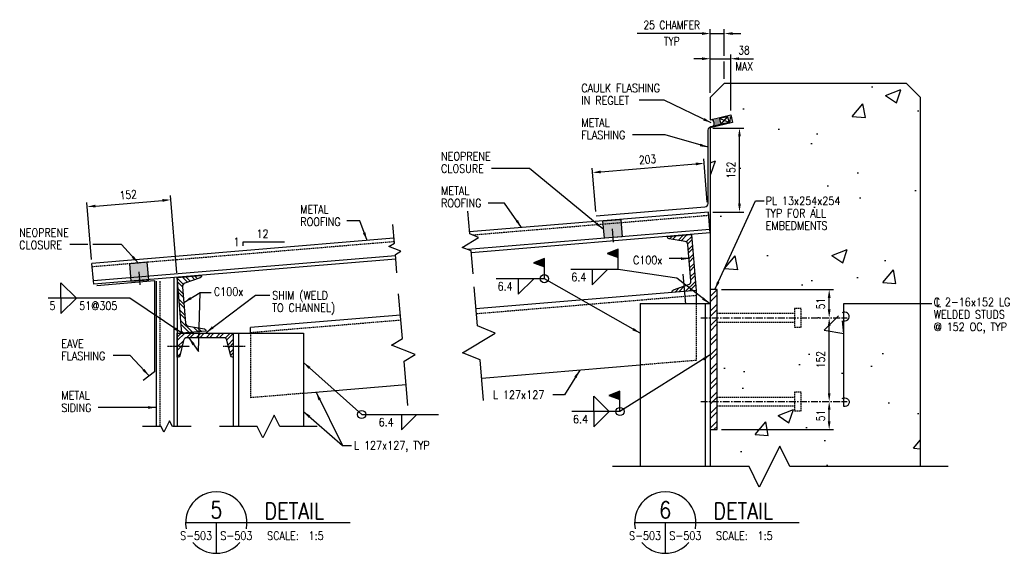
# Model space of a CAD drawing. Header units: millimetres. Extents: x 81 to 14083, y -2684 to 4964.
# Tile 1 of 5: x 851 to 2636, y -2684 to -1717. Entities that reach past the tile are written whole.
import ezdxf
from ezdxf.enums import TextEntityAlignment as Align

# ---------------------------------------------------------------- set-up
doc = ezdxf.new("R2010")
doc.units = ezdxf.units.MM
for name, pattern in [('CENTER', [2, 1.25, -0.25, 0.25, -0.25]), ('CENTER2', [1.125, 0.75, -0.125, 0.125, -0.125]), ('HIDDEN', [0.375, 0.25, -0.125]), ('HIDDEN2', [0.1875, 0.125, -0.0625])]:
    doc.linetypes.add(name, pattern=pattern)
for name, color, linetype in [('S-ANNO-CNTR', 1, 'CENTER2'), ('S-ANNO-DIMS', 2, 'Continuous'), ('S-ANNO-SYMB_5', 5, 'Continuous'), ('S-ANNO-TEXT', 3, 'Continuous'), ('S-ANNO-TEXT_14', 14, 'Continuous'), ('S-DETL-CONC', 4, 'Continuous'), ('S-DETL-MBND', 1, 'Continuous'), ('S-DETL-MBND-HIDE', 1, 'HIDDEN2'), ('S-DETL-MBND2', 2, 'Continuous'), ('S-DETL-PATT', 1, 'Continuous'), ('S-DETL-STLS', 3, 'Continuous'), ('S-DETL-STLS5', 5, 'Continuous')]:
    doc.layers.add(name, color=color, linetype=linetype)
doc.styles.add('ROMANS', font='ROMANS.shx', dxfattribs={"width": 0.8})
doc.styles.add('Text', font='romans.shx', dxfattribs={"width": 0.8, "height": 3})
doc.dimstyles.get("Standard").update_dxf_attribs({"dimtxt": 0.125, "dimasz": 0.125, "dimexe": 0.18, "dimexo": 0.0625, "dimgap": 0.125, "dimtad": 0, "dimtih": 1, "dimtoh": 1, "dimdec": 4, "dimzin": 0, "dimdsep": 46, "dimtxsty": 'Text', "dimcen": 0.125, "dimclrt": 2, "dimadec": 0, "dimazin": 0, "dimtfac": 1, "dimtdec": 4, "dimtofl": 0, "dimtmove": 0, "dimatfit": 3, "dimfxl": 0.18, "dimtolj": 1, "dimtzin": 0, "dimarcsym": 0})

msp = doc.modelspace()

# ---------------------------------------------------------------- hatches: boundary and pattern name
at = {"layer": 'S-DETL-PATT'}
h = msp.add_hatch(dxfattribs=at)
h.set_pattern_fill('AR-CONC', color=256, scale=40, style=0)
h.set_pattern_definition([(50, (-39807.28, -15076.46), (286.9041, -25.1009), [30, -330]), (355, (-39807.28, -15076.46), (-55.5005, 300.8769), [24, -264]), (100.4514, (-39783.37, -15078.55), (231.4038, 275.7758), [25.496, -280.4568]), (46.1842, (-39807.28, -14996.46), (426.8964, -66.2076), [45, -495]), (96.6356, (-39771.7, -15001.98), (373.865, 389.647), [38.244, -420.685]), (351.1842, (-39807.28, -14996.46), (373.8648, 389.6474), [36, -396]), (21, (-39767.28, -15016.46), (238.7628, -161.0476), [30, -330]), (326, (-39767.28, -15016.46), (97.3261, 290.06), [24, -264]), (71.4514, (-39747.38, -15029.88), (336.089, 129.0122), [25.496, -280.4568]), (37.5, (-39807.28, -15076.46), (4.86394, 133.15754), [0, -260.8, 0, -268, 0, -265]), (7.5, (-39807.28, -15076.46), (105.2278, 157.7647), [0, -152.8, 0, -254.8, 0, -101]), (327.5, (-39896.48, -15076.46), (213.52897, -9.02195), [0, -100, 0, -312, 0, -414]), (317.5, (-39936.48, -15076.46), (233.2745, 40.042), [0, -130, 0, -207.2, 0, -294])])
h.paths.add_polyline_path([(2484, -1857.6), (2458.6, -1832.2), (2128.4, -1832.2), (2103, -1857.6), (2103, -1898.2), (2140.2, -1889.1), (2143.6, -1903), (2103, -1912.9), (2103, -2206.2), (2115.7, -2206.2), (2115.7, -2249.2), (2255.7, -2249.2), (2255.7, -2240.2), (2267.7, -2240.2), (2267.7, -2257.2), (2335.4, -2257.2, -0.573923), (2344.9, -2247.2), (2344.9, -2418.1, -0.527221), (2335.1, -2409.2), (2267.7, -2409.2), (2267.7, -2426.2), (2255.7, -2426.2), (2255.7, -2417.2), (2115.7, -2417.2), (2115.7, -2460.2), (2103, -2460.2), (2103, -2527.2), (2173.4, -2527.2), (2191.9, -2564.3), (2228.9, -2490.2), (2247.4, -2527.2), (2484, -2527.2)])
h.paths.add_polyline_path([(2255.7, -2392.2), (2267.7, -2392.2), (2267.7, -2409.2), (2335.1, -2409.2, -0.44337), (2344.9, -2402.5), (2344.9, -2262.8, -0.401141), (2335.4, -2257.2), (2267.7, -2257.2), (2267.7, -2274.2), (2255.7, -2274.2), (2255.7, -2265.2), (2115.7, -2265.2), (2115.7, -2401.2), (2255.7, -2401.2)], flags=17)
h.paths.add_polyline_path([(2202.1, -2101.5), (2329.9, -2101.5), (2329.9, -2079), (2202.1, -2079)], flags=24)
h.paths.add_polyline_path([(2200.3, -2079), (2334.1, -2079), (2334.1, -2056.5), (2200.3, -2056.5)], flags=24)
h.paths.add_polyline_path([(2202.1, -2056.5), (2359.6, -2056.5), (2359.6, -2034), (2202.1, -2034)], flags=24)
h.paths.add_polyline_path([(2206.2, -2151.4), (2221, -2151.4), (2221, -2128.9), (2206.2, -2128.9)], flags=24)
h.paths.add_polyline_path([(2201.5, -2192.5), (2309.8, -2192.5), (2309.8, -2170), (2201.5, -2170)], flags=24)
h.paths.add_polyline_path([(2200.9, -2170), (2351.7, -2170), (2351.7, -2147.5), (2200.9, -2147.5)], flags=24)
h.paths.add_polyline_path([(2201.5, -2147.5), (2365.7, -2147.5), (2365.7, -2125), (2201.5, -2125)], flags=24)
h.paths.add_polyline_path([(2291.9, -2243.9), (2291.9, -2219.4), (2314.4, -2219.4), (2314.4, -2243.9)], flags=24)
h.paths.add_polyline_path([(2291.9, -2446.9), (2291.9, -2422.4), (2314.4, -2422.4), (2314.4, -2446.9)], flags=24)
h.paths.add_polyline_path([(2129.3, -2008.8), (2129.3, -1970.3), (2151.8, -1970.3), (2151.8, -2008.8)], flags=24)
h.paths.add_polyline_path([(2291.9, -2352.4), (2291.9, -2314), (2314.4, -2314), (2314.4, -2352.4)], flags=24)
h = msp.add_hatch(dxfattribs=at)
h.set_pattern_fill('DOTS', color=256, scale=15, style=0)
h.set_pattern_definition([(0, (-39807.27505, -15076.4582), (0.46875, 0.9375), [0, -0.9375])])
h.paths.add_polyline_path([(2121.9, -1906.4), (2119, -1894.3), (2105.8, -1897.5, -0.38113), (2109.5, -1909.4)])
h = msp.add_hatch(dxfattribs=at)
h.set_pattern_fill('STEEL', color=256, scale=100, style=0)
h.set_pattern_definition([(45, (-25490.877, -20236.466), (-8.838835, 8.838835), []), (45, (-25490.877, -20230.216), (-8.838835, 8.838835), [])])
edge = h.paths.add_edge_path()
edge.add_line((2068.1, -2190.6), (2062.6, -2124.6))
edge.add_arc((2056.3, -2125.1), 6.35, 4.7487, 80.9535)
edge.add_line((2057.3, -2118.9), (2028.5, -2114.3))
edge.add_arc((2029, -2111.1), 3.17, 184.7487, 260.9535, ccw=False)
edge.add_line((2025.8, -2111.4), (2025.7, -2109.9))
edge.add_line((2025.7, -2109.9), (2069.2, -2106.3))
edge.add_line((2069.2, -2106.3), (2077.7, -2207.6))
edge.add_line((2077.7, -2207.6), (2034.1, -2211.2))
edge.add_line((2034.1, -2211.2), (2034, -2209.7))
edge.add_arc((2037.1, -2209.4), 3.17, 108.544, 184.7487, ccw=False)
edge.add_line((2036.1, -2206.4), (2063.8, -2197.2))
edge.add_arc((2061.7, -2191.1), 6.35, 288.544, 364.7487)
for points in [[(1936, -2133.1), (1916, -2140.6), (1936, -2148.1)], [(1802.4, -2149.9), (1782.4, -2157.4), (1802.4, -2164.9)], [(1939.3, -2390.7), (1919.3, -2398.2), (1939.3, -2405.7)]]:
    msp.add_hatch(color=256, dxfattribs=at).paths.add_polyline_path(points)
h = msp.add_hatch(dxfattribs=at)
h.set_pattern_fill('STEEL', color=256, scale=100, angle=270, style=0)
h.set_pattern_definition([(315, (-25440.974, -20232.307), (8.838835, 8.838835), []), (315, (-25434.724, -20232.307), (8.838835, 8.838835), [])])
edge = h.paths.add_edge_path()
edge.add_line((1188.9, -2281.6), (1145.3, -2285.3))
edge.add_line((1145.3, -2285.3), (1136.9, -2184))
edge.add_line((1136.9, -2184), (1180.5, -2180.4))
edge.add_line((1180.5, -2180.4), (1180.6, -2181.9))
edge.add_arc((1177.4, -2182.1), 3.17, -71.456, 4.7487, ccw=False)
edge.add_line((1178.4, -2185.1), (1150.8, -2194.4))
edge.add_arc((1152.8, -2200.4), 6.35, 108.544, 184.7487)
edge.add_line((1146.5, -2201), (1152, -2267))
edge.add_arc((1158.3, -2266.4), 6.35, 184.7487, 260.9535)
edge.add_line((1157.3, -2272.7), (1186.1, -2277.3))
edge.add_arc((1185.6, -2280.4), 3.18, 4.7487, 80.9535, ccw=False)
edge.add_line((1188.8, -2280.2), (1188.9, -2281.6))
h = msp.add_hatch(dxfattribs=at)
h.set_pattern_fill('STEEL', color=256, scale=150, style=0)
h.set_pattern_definition([(45, (-39807.275, -15076.458), (-13.258252, 13.258252), []), (45, (-39807.275, -15067.083), (-13.258252, 13.258252), [])])
h.paths.add_polyline_path([(2103, -2460.2), (2115.7, -2460.2), (2115.7, -2206.2), (2103, -2206.2)])
h = msp.add_hatch(dxfattribs=at)
h.set_pattern_fill('STEEL', color=256, scale=100, style=0)
h.set_pattern_definition([(45, (-25440.987, -20232.308), (-8.838835, 8.838835), []), (45, (-25440.987, -20226.058), (-8.838835, 8.838835), [])])
edge = h.paths.add_edge_path()
edge.add_arc((1154.6, -2299.8), 6.35, 90, 166.2047)
edge.add_line((1148.4, -2298.3), (1141.5, -2326.6))
edge.add_arc((1138.4, -2325.8), 3.18, 270, 346.2047, ccw=False)
edge.add_line((1138.4, -2329), (1136.9, -2329))
edge.add_line((1136.9, -2329), (1136.9, -2285.3))
edge.add_line((1136.9, -2285.3), (1238.5, -2285.3))
edge.add_line((1238.5, -2285.3), (1238.5, -2329))
edge.add_line((1238.5, -2329), (1237, -2329))
edge.add_arc((1237, -2325.8), 3.18, 193.7953, 270, ccw=False)
edge.add_line((1233.9, -2326.6), (1227, -2298.3))
edge.add_arc((1220.8, -2299.8), 6.35, 13.7953, 90)
edge.add_line((1220.8, -2293.4), (1154.6, -2293.4))

# ---------------------------------------------------------------- linework, layer by layer
at = {"layer": 'S-ANNO-CNTR', "linetype": 'CENTER', "ltscale": 10}
for p, q in [((2085.7, -2257.2), (2351.3, -2257.2)), ((2085.7, -2409.2), (2351.3, -2409.2))]:
    msp.add_line(p, q, dxfattribs=at)
at = {"layer": 'S-ANNO-DIMS', "color": 2}
for p, q in [((2088, -1741.9), (1970.8, -1741.9)), ((2103, -1849.6), (2103, -1733.9)), ((2103, -1741.9), (2128.4, -1741.9)), ((2128.4, -1782.4), (2128.4, -1733.9)), ((2143.4, -1741.9), (2158.4, -1741.9)), ((2103, -1849.6), (2103, -1779.6)), ((2140.2, -1881.2), (2140.2, -1779.6)), ((2088, -1787.5), (2073, -1787.5)), ((2103, -1787.5), (2140.2, -1787.5)), ((2128.4, -1824.2), (2128.4, -1792.6)), ((2155.2, -1787.5), (2181.5, -1787.5)), ((2107.8, -1913.5), (2164, -1913.5)), ((2156, -2050.5), (2156, -1928.5)), ((1904.4, -1992.8), (2076.8, -1978.4)), ((2097.7, -2047.9), (2091.1, -1969.3)), ((1895.4, -2064.7), (1888.8, -1986.1)), ((981.7, -2151.7), (973, -2048)), ((988.6, -2054.7), (1110.2, -2044.5)), ((1136.2, -2176.1), (1124.5, -2035.4)), ((2107.8, -2065.5), (2164, -2065.5)), ((2123.7, -2206.2), (2326.5, -2206.2)), ((2318.6, -2242.2), (2318.6, -2221.2)), ((2318.6, -2394.2), (2318.6, -2272.2)), ((2318.6, -2445.2), (2318.6, -2424.2)), ((2123.7, -2460.2), (2326.5, -2460.2))]:
    msp.add_line(p, q, dxfattribs=at)
at = {"layer": 'S-ANNO-DIMS'}
for p, q in [((1936, -2169.7), (1936, -2133.1)), ((1802.4, -2186.5), (1802.4, -2149.9)), ((1939.3, -2427.3), (1939.3, -2390.7))]:
    msp.add_line(p, q, dxfattribs=at)
for points in [[(1331.5, -2120.2), (1255.5, -2120.2), (1255.5, -2126.6)], [(975.1, -2124.7), (942, -2124.7)], [(1936, -2133.1), (1916, -2140.6), (1936, -2148.1), (1936, -2133.1)], [(1802.4, -2149.9), (1782.4, -2157.4), (1802.4, -2164.9), (1802.4, -2149.9)], [(1888.7, -2169.7), (1888.7, -2197.7), (1916.7, -2169.7)], [(926, -2221.7), (926, -2193.8), (954, -2221.7)], [(1755.1, -2186.5), (1755.1, -2214.5), (1783.1, -2186.5)], [(926, -2221.7), (926, -2249.7), (954, -2221.7)], [(1939.3, -2390.7), (1919.3, -2398.2), (1939.3, -2405.7), (1939.3, -2390.7)], [(1892, -2427.3), (1892, -2399.3), (1920, -2427.3)], [(1543.1, -2432.8), (1543.1, -2460.8), (1571.1, -2432.8)], [(1892, -2427.3), (1892, -2455.3), (1920, -2427.3)]]:
    msp.add_lwpolyline(points, dxfattribs=at)
msp.add_lwpolyline([(2342.1, -2403.8, -1.5522), (2344.9, -2418.1), (2344.9, -2231.7), (2504.8, -2231.7)], format="xyb", dxfattribs=at)
for centre in [(1802.4, -2186.5), (1471.2, -2432.8), (1939.3, -2427.3)]:
    msp.add_circle(centre, 7.41, dxfattribs=at)
msp.add_arc((2346.8, -2255), 8, 256.5795, 125.4134, dxfattribs=at)
at = {"layer": 'S-ANNO-DIMS', "color": 2}
for points in [[(2088, -1739.4), (2088, -1744.4), (2103, -1741.9)], [(2143.4, -1739.4), (2143.4, -1744.4), (2128.4, -1741.9)], [(2088, -1785), (2088, -1790), (2103, -1787.5)], [(2155.2, -1785), (2155.2, -1790), (2140.2, -1787.5)], [(2153.5, -1928.5), (2158.5, -1928.5), (2156, -1913.5)], [(2076.6, -1975.9), (2077, -1980.9), (2091.8, -1977.2)], [(1904.2, -1990.3), (1904.6, -1995.3), (1889.5, -1994)], [(988.4, -2052.2), (988.8, -2057.1), (973.7, -2055.9)], [(1110, -2042), (1110.4, -2047), (1125.2, -2043.3)], [(2153.5, -2050.5), (2158.5, -2050.5), (2156, -2065.5)], [(2316.1, -2221.2), (2321.1, -2221.2), (2318.6, -2206.2)], [(2316.1, -2242.2), (2321.1, -2242.2), (2318.6, -2257.2)], [(2316.1, -2272.2), (2321.1, -2272.2), (2318.6, -2257.2)], [(2316.1, -2394.2), (2321.1, -2394.2), (2318.6, -2409.2)], [(2316.1, -2424.2), (2321.1, -2424.2), (2318.6, -2409.2)], [(2316.1, -2445.2), (2321.1, -2445.2), (2318.6, -2460.2)]]:
    msp.add_solid(points, dxfattribs=at)
at = {"layer": 'S-ANNO-SYMB_5'}
for p, q in [((1152, -2628.8), (1294.9, -2628.8)), ((1207.7, -2628.8), (1207.7, -2684.5)), ((1294.9, -2628.8), (1450.3, -2628.8)), ((1965.8, -2628.8), (2108.7, -2628.8)), ((2021.5, -2628.8), (2021.5, -2684.5)), ((2108.7, -2628.8), (2264.1, -2628.8))]:
    msp.add_line(p, q, dxfattribs=at)
for centre, start, end in [((1207.7, -2628.8), 348.1652, 191.8348), ((2021.5, -2628.8), 348.1652, 191.8348), ((1207.7, -2628.8), 220.0956, 319.9044), ((2021.5, -2628.8), 220.0956, 319.9044)]:
    msp.add_arc(centre, 55.7, start, end, dxfattribs=at)
at = {"layer": 'S-DETL-CONC'}
for points in [[(2484, -2527.2), (2484, -1857.6), (2458.6, -1832.2), (2128.4, -1832.2), (2103, -1857.6), (2103, -1898.2), (2140.2, -1889.1), (2143.6, -1903), (2103, -1912.9), (2103, -2527.2)], [(2534, -2527.2), (2247.4, -2527.2), (2228.9, -2490.2), (2191.9, -2564.3), (2173.4, -2527.2), (1926, -2527.2)]]:
    msp.add_lwpolyline(points, dxfattribs=at)
at = {"layer": 'S-DETL-MBND'}
for p, q in [((2119.3, -1895.6), (2136.8, -1902.8)), ((2134.2, -1892), (2121.9, -1906.4))]:
    msp.add_line(p, q, dxfattribs=at)
msp.add_arc((2101, -1905.5), 9.36, 335.2527, 58.706, dxfattribs=at)
at = {"layer": 'S-DETL-MBND-HIDE', "color": 1, "linetype": 'HIDDEN', "ltscale": 10}
for p, q in [((2100.4, -2071.9), (1672.7, -2107.5)), ((1530.3, -2119.4), (982.8, -2165)), ((1105.1, -2191.2), (1105.1, -2454.4)), ((2077.7, -2217.1), (1679.1, -2250.3)), ((2077.7, -2231.6), (2077.7, -2334.6)), ((1542.1, -2261.8), (1269.5, -2284.5)), ((2115.7, -2249.2), (2255.7, -2249.2)), ((2115.7, -2265.2), (2255.7, -2265.2)), ((1269.5, -2285.3), (1269.5, -2402.3)), ((2077.7, -2334.6), (1976, -2343.1)), ((1365.5, -2394.4), (1269.5, -2402.3)), ((2115.7, -2401.2), (2255.7, -2401.2)), ((2115.7, -2417.2), (2255.7, -2417.2))]:
    msp.add_line(p, q, dxfattribs=at)
for points in [[(2267.7, -2240.2), (2255.7, -2240.2), (2255.7, -2274.2), (2267.7, -2274.2)], [(2267.7, -2392.2), (2255.7, -2392.2), (2255.7, -2426.2), (2267.7, -2426.2)]]:
    msp.add_lwpolyline(points, close=True, dxfattribs=at)
at = {"layer": 'S-DETL-MBND2', "color": 2}
for p, q in [((2119, -1894.3), (2121.9, -1906.4)), ((2119.3, -1895.6), (2134.2, -1892)), ((2134.2, -1892), (2136.8, -1902.8))]:
    msp.add_line(p, q, dxfattribs=at)
at = {"layer": 'S-DETL-MBND2'}
for p, q in [((2099.8, -2065.5), (1666.7, -2101.6)), ((2102.5, -2097.2), (2099.8, -2065.5)), ((1529.7, -2113), (982.3, -2158.7)), ((984.9, -2190.3), (982.3, -2158.7)), ((1098.8, -2191.2), (1098.8, -2454.4)), ((2077.7, -2207.6), (1678.3, -2240.8)), ((2077.7, -2207.6), (2077.7, -2231.6)), ((1976, -2231.6), (2093.5, -2231.6)), ((1976, -2231.6), (1976, -2527.2)), ((1541.3, -2252.3), (1269.5, -2274.9)), ((1269.5, -2285.3), (1269.5, -2274.9)), ((1248, -2285.3), (1365.5, -2285.3)), ((1365.5, -2285.3), (1365.5, -2454.4)), ((1976, -2343.5), (1688.9, -2367.4)), ((1551.9, -2378.8), (1365.5, -2394.4))]:
    msp.add_line(p, q, dxfattribs=at)
for points in [[(1692.2, -2407.3), (1686, -2333.7), (1654, -2320.9), (1712.9, -2285), (1680.9, -2272.2), (1675, -2201)], [(1555, -2416.3), (1548.3, -2336), (1568, -2324.1), (1525.3, -2307), (1544.9, -2295), (1538.1, -2214)]]:
    msp.add_lwpolyline(points, dxfattribs=at)
at = {"layer": 'S-DETL-PATT'}
for points in [[(1908.5, -2081.5), (1940.7, -2078.8), (1911.1, -2113.1), (1943.3, -2110.4)], [(1050.3, -2159.4), (1082.6, -2156.7), (1053, -2191), (1085.2, -2188.3)]]:
    msp.add_solid(points, dxfattribs=at)
at = {"layer": 'S-DETL-STLS'}
for p, q in [((2102.5, -2097.2), (1663.9, -2133.7)), ((2103, -2103.5), (1669.9, -2139.6)), ((2103, -2103.5), (2102.5, -2097.2)), ((1532.4, -2144.7), (984.9, -2190.3)), ((1532.9, -2151), (985.4, -2196.6)), ((985.4, -2196.6), (984.9, -2190.3)), ((1130.5, -2184.5), (1130.5, -2454.4)), ((1136.9, -2184), (1136.9, -2454.4)), ((2093.5, -2231.6), (2103, -2231.6)), ((2093.5, -2231.6), (2093.5, -2527.2)), ((1238.5, -2285.3), (1238.5, -2454.4)), ((1238.5, -2285.3), (1248, -2285.3)), ((1248, -2285.3), (1248, -2454.4))]:
    msp.add_line(p, q, dxfattribs=at)
msp.add_lwpolyline([(1896, -2072.7), (2093.4, -2056.2, 0.390066), (2099.2, -2049.9), (2099.2, -1916.9, -0.346037), (2104.1, -1910.7), (2139, -1902.2), (2139.9, -1892.4)], format="xyb", dxfattribs=at)
for points in [[(1673, -2177.5), (1669.6, -2136), (1653.6, -2129.6), (1683, -2111.6), (1667, -2105.2), (1663.5, -2063.8)], [(1535, -2175.9), (1532.2, -2142.3), (1542, -2136.3), (1520.6, -2127.8), (1530.5, -2121.8), (1527.7, -2088.1)], [(990.9, -2198.8), (1095.7, -2190), (1095.7, -2355.1), (1075.2, -2371)], [(1161.9, -2454.4), (1128.1, -2454.4), (1123, -2444.1), (1112.7, -2464.7), (1107.6, -2454.4), (1073.8, -2454.4)], [(1390.5, -2454.4), (1323, -2454.4), (1312.7, -2433.8), (1292.1, -2475), (1281.8, -2454.4), (1213.5, -2454.4)]]:
    msp.add_lwpolyline(points, dxfattribs=at)
for points in [[(1908.5, -2081.5), (1940.7, -2078.8), (1943.3, -2110.4), (1911.1, -2113.1)], [(1050.3, -2159.4), (1053, -2191), (1085.2, -2188.3), (1082.6, -2156.7)], [(2103, -2460.2), (2115.7, -2460.2), (2115.7, -2206.2), (2103, -2206.2)]]:
    msp.add_lwpolyline(points, close=True, dxfattribs=at)
for points in [[(2068.1, -2190.6), (2062.6, -2124.6, 0.345327), (2057.3, -2118.9), (2028.5, -2114.3, -0.345327), (2025.8, -2111.4), (2025.7, -2109.9), (2069.2, -2106.3), (2077.7, -2207.6), (2034.1, -2211.2), (2034, -2209.7, -0.345327), (2036.1, -2206.4), (2063.8, -2197.2, 0.345327)], [(1188.9, -2281.6), (1145.3, -2285.3), (1136.9, -2184), (1180.5, -2180.4), (1180.6, -2181.9, -0.345327), (1178.4, -2185.1), (1150.8, -2194.4, 0.345327), (1146.5, -2201), (1152, -2267, 0.345327), (1157.3, -2272.7), (1186.1, -2277.3, -0.345327), (1188.7, -2280.2)], [(1154.6, -2293.4, 0.345327), (1148.4, -2298.3), (1141.5, -2326.6, -0.345327), (1138.4, -2329), (1136.9, -2329), (1136.9, -2285.3), (1238.5, -2285.3), (1238.5, -2329), (1237, -2329, -0.345327), (1233.9, -2326.6), (1227, -2298.3, 0.345327), (1220.8, -2293.4)]]:
    msp.add_lwpolyline(points, format="xyb", close=True, dxfattribs=at)
at = {"layer": 'S-DETL-STLS5'}
for p, q in [((1925.2, -2096.3), (1927.2, -2119.9)), ((1067.1, -2174.2), (1069, -2197.8)), ((2053.5, -2178), (2058.4, -2232.4))]:
    msp.add_line(p, q, dxfattribs=at)
at = {"layer": 'S-DETL-STLS5', "color": 1, "linetype": 'CENTER2', "ltscale": 3}
for p, q in [((1119.4, -2309.1), (1159.4, -2309.1)), ((1220.4, -2309.1), (1260.3, -2309.1))]:
    msp.add_line(p, q, dxfattribs=at)

# ---------------------------------------------------------------- texts
at = {"layer": 'S-ANNO-DIMS', "color": 3, "char_height": 15, "attachment_point": 5, "style": 'ROMANS'}
for s, insert in [('25 CHAMFER', (2033.2, -1726.4)), ('TYP', (2033.2, -1755.8)), ('38', (2164.3, -1772.1)), ('MAX', (2164.3, -1801.4))]:
    msp.add_mtext(s, dxfattribs=dict(at, insert=insert))
for s, insert, rotation in [('\\A1;203', (1989.3, -1970.2), 4.7636), ('\\A1;152', (2140.6, -1989.5), 90), ('\\A1;152', (1048.1, -2034.2), 4.7636), ('\\A1;51', (2303.1, -2231.7), 90), ('\\A1;152', (2303.1, -2333.2), 90), ('\\A1;51', (2303.1, -2434.7), 90)]:
    msp.add_mtext(s, dxfattribs=dict(at, insert=insert, rotation=rotation))
at = {"layer": 'S-ANNO-TEXT', "style": 'ROMANS', "width": 0.85}
for s, height, p in [('CAULK FLASHING', 15, (1869.4, -1848.2)), ('IN REGLET', 15, (1869.4, -1870.7)), ('METAL', 15, (1869.4, -1910.9)), ('FLASHING', 15, (1869.4, -1933.4)), ('NEOPRENE', 15, (1615.1, -1971.8)), ('CLOSURE', 15, (1615.1, -1994.3)), ('METAL', 15, (1615.1, -2034.4)), ('ROOFING', 15, (1615.1, -2056.9)), ('PL 13x254x254', 15, (2203.5, -2052.7)), ('TYP FOR ALL', 15, (2203.5, -2075.2)), ('EMBEDMENTS', 15, (2203.5, -2097.7)), ('C100x', 15, (1963, -2160.2)), ('6.4', 15, (1851, -2191.1)), ('6.4', 15, (1717.4, -2207.9)), ('5', 15, (905.3, -2243.1)), ('51@305', 15, (959.1, -2243.1)), ('C 2-16x152 LG', 15, (2508.1, -2236.3)), ('L', 15, (2512.2, -2237.6)), ('WELDED STUDS', 15, (2508.1, -2258.8)), ('@ 152 OC, TYP', 15, (2508.1, -2281.3)), ('L 127x127', 15, (1709.3, -2404.4)), ('6.4', 15, (1502, -2454.2)), ('6.4', 15, (1854.3, -2448.7)), ('S-503', 15.04, (1215.1, -2660.1)), ('SCALE:  1:5', 15.039, (1299.8, -2660.1)), ('S-503', 15.04, (2028.9, -2660.1)), ('SCALE:  1:5', 15.039, (2113.6, -2660.1))]:
    msp.add_text(s, height=height, dxfattribs=at).set_placement(p)
at = {"layer": 'S-ANNO-TEXT', "color": 3, "style": 'ROMANS', "width": 0.85}
for s, p in [('METAL', (1359.9, -2068.2)), ('ROOFING', (1359.9, -2090.7)), ('NEOPRENE', (850.3, -2110.3)), ('CLOSURE', (850.3, -2132.8)), ('C100x', (1203.2, -2217.4)), ('SHIM (WELD', (1309, -2224.2)), ('TO CHANNEL)', (1309, -2246.7)), ('EAVE', (926.8, -2311.7)), ('FLASHING', (926.8, -2334.2)), ('METAL', (926.8, -2405.6)), ('SIDING', (926.8, -2428.1)), ('L 127x127, TYP', (1457.4, -2496.1))]:
    msp.add_text(s, height=15, dxfattribs=at).set_placement(p)
for s, p in [('12', (1291.4, -2112.6)), ('1', (1244.2, -2127.2))]:
    msp.add_text(s, height=15, dxfattribs=at).set_placement(p, align=Align.CENTER)
at = {"layer": 'S-ANNO-TEXT', "style": 'ROMANS', "width": 0.85}
for p in [(1200.2, -2660.1), (2014, -2660.1)]:
    msp.add_text('S-503', height=15.04, dxfattribs=at).set_placement(p, align=Align.RIGHT)
at = {"layer": 'S-ANNO-TEXT_14', "style": 'ROMANS', "width": 0.85}
for s, p in [('5', (1207.7, -2620.8)), ('6', (2021.5, -2620.8))]:
    msp.add_text(s, height=30.1, dxfattribs=at).set_placement(p, align=Align.CENTER)
for p in [(1294.9, -2622.8), (2108.7, -2622.8)]:
    msp.add_text('DETAIL', height=30.08, dxfattribs=at).set_placement(p)

# ---------------------------------------------------------------- leaders
at = {"layer": 'S-ANNO-DIMS'}
for points, override in [([(2104.9, -1903.8), (2019.6, -1862.9), (1974.3, -1862.9)], {"dimscale": 5, "dimtxt": 3, "dimasz": 3, "dimgap": 1.59, "dimzin": 3, "dimclrt": 3}), ([(2099.2, -1948.1), (2021.4, -1925.7), (1962.3, -1925.7)], {"dimscale": 5, "dimtxt": 3, "dimasz": 3, "dimgap": 1.59, "dimzin": 3, "dimclrt": 3}), ([(1908.3, -2096), (1775.2, -1986.8), (1706.3, -1986.8)], {"dimscale": 5, "dimtxt": 3, "dimasz": 3, "dimgap": 1.59, "dimzin": 3, "dimclrt": 3}), ([(1761, -2093.8), (1730.1, -2049.3), (1700.7, -2049.3)], {"dimscale": 5, "dimtxt": 3, "dimasz": 3, "dimgap": 1.59, "dimzin": 3, "dimclrt": 3}), ([(1480.9, -2117.1), (1467.7, -2081.8), (1444.5, -2081.8)], {"dimscale": 5, "dimtxt": 3, "dimasz": 3, "dimgap": 1.59, "dimzin": 3, "dimclrt": 3}), ([(1066.4, -2158), (1035.8, -2124.7), (984.1, -2124.7)], {"dimscale": 5, "dimtxt": 3, "dimasz": 3, "dimgap": 1.59, "dimzin": 3, "dimclrt": 3}), ([(2064.7, -2150.1), (2028.3, -2150.1)], {"dimscale": 5, "dimtxt": 3, "dimasz": 3, "dimgap": 1.59, "dimtad": 0, "dimtoh": 1, "dimzin": 3, "dimclrt": 3}), ([(2101.5, -2231.6), (2042.7, -2185.3), (1936, -2169.7), (1850.4, -2169.7)], {"dimscale": 5, "dimtxt": 3, "dimasz": 3, "dimgap": 1.59, "dimzin": 3, "dimclrt": 3}), ([(1976, -2285.3), (1802.4, -2186.5), (1715.1, -2186.5)], {"dimscale": 5, "dimtxt": 3, "dimasz": 3, "dimgap": 1.59, "dimzin": 3, "dimclrt": 3}), ([(1148.9, -2229.6), (1178.5, -2211.2), (1198.4, -2211.2)], {"dimscale": 5, "dimtxt": 3, "dimasz": 3, "dimgap": 1.59, "dimzin": 3, "dimclrt": 3}), ([(1157.9, -2293.4), (1175.4, -2318.6), (1178.5, -2211.2)], {"dimscale": 5, "dimtxt": 3, "dimasz": 3, "dimgap": 1.59, "dimzin": 3, "dimclrt": 3}), ([(1145.3, -2285.3), (1051, -2221.7), (903, -2221.7)], {"dimscale": 5, "dimtxt": 3, "dimasz": 3, "dimgap": 1.59, "dimzin": 3, "dimclrt": 3}), ([(1189.4, -2283.8), (1278.5, -2216.5), (1304.9, -2216.5)], {"dimscale": 5, "dimtxt": 3, "dimasz": 3, "dimgap": 1.59, "dimzin": 3, "dimclrt": 3}), ([(1086, -2362.6), (1051.5, -2325.8), (1021, -2325.8)], {"dimscale": 5, "dimtxt": 3, "dimasz": 3, "dimgap": 1.59, "dimzin": 3, "dimclrt": 3}), ([(2103, -2324.7), (1939.3, -2427.3), (1852, -2427.3)], {"dimscale": 5, "dimtxt": 3, "dimasz": 3, "dimgap": 1.59, "dimzin": 3, "dimclrt": 3}), ([(1365.5, -2338.3), (1471.2, -2432.8), (1610.4, -2432.8)], {"dimscale": 5, "dimtxt": 3, "dimasz": 3, "dimgap": 1.59, "dimzin": 3, "dimclrt": 3}), ([(1866.4, -2352.6), (1839, -2396.8), (1817.8, -2396.8)], {"dimscale": 5, "dimtxt": 3, "dimasz": 3, "dimgap": 1.59, "dimzin": 3, "dimclrt": 3}), ([(1388.4, -2392.4), (1436.6, -2489), (1452.7, -2489)], {"dimscale": 5, "dimtxt": 3, "dimasz": 3, "dimgap": 1.59, "dimzin": 3, "dimclrt": 3}), ([(1388.4, -2392.4), (1436.6, -2489), (1452.7, -2489)], {"dimscale": 5, "dimtxt": 3, "dimasz": 3, "dimgap": 1.59, "dimzin": 3, "dimclrt": 3}), ([(1098.8, -2420), (993.4, -2420)], {"dimscale": 5, "dimtxt": 3, "dimasz": 3, "dimgap": 1.59, "dimtad": 0, "dimtoh": 1, "dimzin": 3, "dimclrt": 3}), ([(1365.5, -2427.1), (1436.6, -2489), (1452.7, -2489)], {"dimscale": 5, "dimtxt": 3, "dimasz": 3, "dimgap": 1.59, "dimzin": 3, "dimclrt": 3})]:
    msp.add_leader(points, dimstyle='Standard', override=override, dxfattribs=at)
at = {"layer": 'S-DETL-PATT'}
msp.add_leader([(2111.3, -2206.2), (2185, -2045.4), (2200.8, -2045.4)], dimstyle='Standard', override={"dimscale": 5, "dimtxt": 3, "dimasz": 3, "dimgap": 1.59, "dimtad": 0, "dimtoh": 1, "dimzin": 3, "dimclrt": 3}, dxfattribs=at)

doc.saveas('drawing.dxf')
